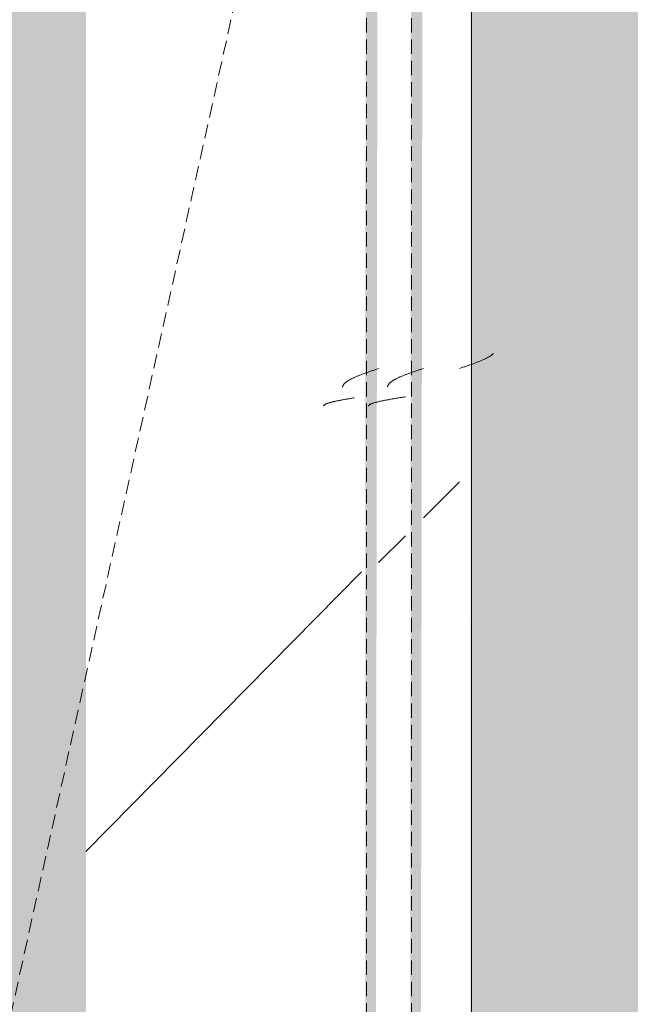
# Model space of a CAD drawing. Header units: millimetres. Extents: x 16156 to 91527, y 4646 to 113494.
# Tile 227 of 256: x 37956 to 38160, y 68525 to 68853. Entities that reach past the tile are written whole.
import ezdxf

# ---------------------------------------------------------------- set-up
doc = ezdxf.new("R2010")
doc.units = ezdxf.units.MM
doc.linetypes.add('ARC Demolished', pattern=[7.14375, 4.7625, -2.38125])
for name, color, linetype, lineweight in [('A--AR9__AlgVoorz', 1, 'Continuous', 9), ('A--L23__Vloeren', 3, 'Continuous', 9), ('A--L74__VasteSanitaireVoorz', 1, 'ARC Demolished', 9)]:
    doc.layers.add(name, color=color, linetype=linetype, lineweight=lineweight)
pattern_1 = [(135, (68430.44, -37933), (-212.132, -212.132), [])]
pattern_2 = [(135.439, (68430.44, -36779.26), (-212.1307, -208.9106), [])]

# ---------------------------------------------------------------- blocks, each defined once
blk = doc.blocks.new('FP_321-AB-Begane grond - slooptekening')
at = {"layer": 'A--L74__VasteSanitaireVoorz', "color": 240, "linetype": 'Continuous'}
for p, q in [((-311.57, 181.03), (-311.67, 181.13)), ((-311.57, 181.03), (-311.67, 181.13)), ((-311.48, 180.93), (-311.57, 181.03)), ((-311.48, 180.93), (-311.57, 181.03)), ((-311.38, 180.82), (-311.48, 180.93)), ((-311.38, 180.82), (-311.48, 180.93)), ((-311.28, 180.7), (-311.38, 180.82)), ((-311.28, 180.7), (-311.38, 180.82)), ((-311.18, 180.58), (-311.28, 180.7)), ((-311.18, 180.58), (-311.28, 180.7)), ((-311.08, 180.45), (-311.18, 180.58)), ((-311.08, 180.45), (-311.18, 180.58)), ((-310.98, 180.32), (-311.08, 180.45)), ((-310.98, 180.32), (-311.08, 180.45)), ((-310.89, 180.17), (-310.98, 180.32)), ((-310.89, 180.17), (-310.98, 180.32)), ((-310.79, 180.03), (-310.89, 180.17)), ((-310.79, 180.03), (-310.89, 180.17)), ((-310.69, 179.87), (-310.79, 180.03)), ((-310.69, 179.87), (-310.79, 180.03)), ((-310.59, 179.71), (-310.69, 179.87)), ((-310.59, 179.71), (-310.69, 179.87)), ((-310.49, 179.55), (-310.59, 179.71)), ((-310.49, 179.55), (-310.59, 179.71)), ((-310.4, 179.37), (-310.49, 179.55)), ((-310.4, 179.37), (-310.49, 179.55)), ((-310.3, 179.19), (-310.4, 179.37)), ((-310.3, 179.19), (-310.4, 179.37)), ((-310.2, 179.01), (-310.3, 179.19)), ((-310.2, 179.01), (-310.3, 179.19)), ((-310.1, 178.82), (-310.2, 179.01)), ((-310.1, 178.82), (-310.2, 179.01)), ((-310, 178.63), (-310.1, 178.82)), ((-310, 178.63), (-310.1, 178.82)), ((-309.9, 178.43), (-310, 178.63)), ((-309.9, 178.43), (-310, 178.63)), ((-309.81, 178.22), (-309.9, 178.43)), ((-309.81, 178.22), (-309.9, 178.43)), ((-309.71, 178.01), (-309.81, 178.22)), ((-309.71, 178.01), (-309.81, 178.22)), ((-309.61, 177.8), (-309.71, 178.01)), ((-309.61, 177.8), (-309.71, 178.01)), ((-309.51, 177.58), (-309.61, 177.8)), ((-309.51, 177.58), (-309.61, 177.8)), ((-309.41, 177.35), (-309.51, 177.58)), ((-309.41, 177.35), (-309.51, 177.58)), ((-309.32, 177.12), (-309.41, 177.35)), ((-309.32, 177.12), (-309.41, 177.35)), ((-309.22, 176.89), (-309.32, 177.12)), ((-309.22, 176.89), (-309.32, 177.12)), ((-309.12, 176.65), (-309.22, 176.89)), ((-309.12, 176.65), (-309.22, 176.89)), ((-309.02, 176.41), (-309.12, 176.65)), ((-309.02, 176.41), (-309.12, 176.65)), ((-308.92, 176.16), (-309.02, 176.41)), ((-308.92, 176.16), (-309.02, 176.41)), ((-308.82, 175.91), (-308.92, 176.16)), ((-308.82, 175.91), (-308.92, 176.16)), ((-308.73, 175.66), (-308.82, 175.91)), ((-308.73, 175.66), (-308.82, 175.91)), ((-308.63, 175.4), (-308.73, 175.66)), ((-308.63, 175.4), (-308.73, 175.66)), ((-308.53, 175.14), (-308.63, 175.4)), ((-308.53, 175.14), (-308.63, 175.4)), ((-308.43, 174.87), (-308.53, 175.14)), ((-308.43, 174.87), (-308.53, 175.14)), ((-308.33, 174.61), (-308.43, 174.87)), ((-308.33, 174.61), (-308.43, 174.87)), ((-308.24, 174.33), (-308.33, 174.61)), ((-308.24, 174.33), (-308.33, 174.61)), ((-308.14, 174.06), (-308.24, 174.33)), ((-308.14, 174.06), (-308.24, 174.33)), ((-308.04, 173.79), (-308.14, 174.06)), ((-308.04, 173.79), (-308.14, 174.06)), ((-307.94, 173.51), (-308.04, 173.79)), ((-307.94, 173.51), (-308.04, 173.79)), ((-307.84, 173.23), (-307.94, 173.51)), ((-307.84, 173.23), (-307.94, 173.51)), ((-307.74, 172.95), (-307.84, 173.23)), ((-307.74, 172.95), (-307.84, 173.23)), ((-307.65, 172.66), (-307.74, 172.95)), ((-307.65, 172.66), (-307.74, 172.95)), ((-307.55, 172.37), (-307.65, 172.66)), ((-307.55, 172.37), (-307.65, 172.66)), ((-307.45, 172.09), (-307.55, 172.37)), ((-307.45, 172.09), (-307.55, 172.37)), ((-307.35, 171.8), (-307.45, 172.09)), ((-307.35, 171.8), (-307.45, 172.09)), ((-307.25, 171.51), (-307.35, 171.8)), ((-307.25, 171.51), (-307.35, 171.8)), ((-307.16, 171.22), (-307.25, 171.51)), ((-307.16, 171.22), (-307.25, 171.51)), ((-307.06, 170.92), (-307.16, 171.22)), ((-307.06, 170.92), (-307.16, 171.22)), ((-306.96, 170.63), (-307.06, 170.92)), ((-306.96, 170.63), (-307.06, 170.92)), ((-306.86, 170.34), (-306.96, 170.63)), ((-306.86, 170.34), (-306.96, 170.63)), ((-306.76, 170.04), (-306.86, 170.34)), ((-306.76, 170.04), (-306.86, 170.34)), ((-306.66, 169.75), (-306.76, 170.04)), ((-306.66, 169.75), (-306.76, 170.04))]:
    blk.add_line(p, q, dxfattribs=at)
at = {"layer": 'A--L74__VasteSanitaireVoorz'}
blk.add_line((715, 173.75), (-695, 173.75), dxfattribs=at)
blk = doc.blocks.new('FP_322-AB-Begane grond - slooptekening')
at = {"layer": 'A--L74__VasteSanitaireVoorz', "color": 240, "linetype": 'Continuous'}
for p, q in [((-306.57, 157.46), (-306.66, 157.75)), ((-306.57, 157.46), (-306.66, 157.75)), ((-306.47, 157.16), (-306.57, 157.46)), ((-306.47, 157.16), (-306.57, 157.46)), ((-306.37, 156.87), (-306.47, 157.16)), ((-306.37, 156.87), (-306.47, 157.16)), ((-306.27, 156.58), (-306.37, 156.87)), ((-306.27, 156.58), (-306.37, 156.87)), ((-306.17, 156.28), (-306.27, 156.58)), ((-306.17, 156.28), (-306.27, 156.58)), ((-306.08, 155.99), (-306.17, 156.28)), ((-306.08, 155.99), (-306.17, 156.28)), ((-305.98, 155.7), (-306.08, 155.99)), ((-305.98, 155.7), (-306.08, 155.99)), ((-305.88, 155.41), (-305.98, 155.7)), ((-305.88, 155.41), (-305.98, 155.7)), ((-305.78, 155.13), (-305.88, 155.41)), ((-305.78, 155.13), (-305.88, 155.41)), ((-305.68, 154.84), (-305.78, 155.13)), ((-305.68, 154.84), (-305.78, 155.13)), ((-305.58, 154.55), (-305.68, 154.84)), ((-305.58, 154.55), (-305.68, 154.84)), ((-305.49, 154.27), (-305.58, 154.55)), ((-305.49, 154.27), (-305.58, 154.55)), ((-305.39, 153.99), (-305.49, 154.27)), ((-305.39, 153.99), (-305.49, 154.27)), ((-305.29, 153.71), (-305.39, 153.99)), ((-305.29, 153.71), (-305.39, 153.99)), ((-305.19, 153.44), (-305.29, 153.71)), ((-305.19, 153.44), (-305.29, 153.71)), ((-305.09, 153.17), (-305.19, 153.44)), ((-305.09, 153.17), (-305.19, 153.44)), ((-305, 152.89), (-305.09, 153.17)), ((-305, 152.89), (-305.09, 153.17)), ((-304.9, 152.63), (-305, 152.89)), ((-304.9, 152.63), (-305, 152.89)), ((-304.8, 152.36), (-304.9, 152.63)), ((-304.8, 152.36), (-304.9, 152.63)), ((-304.7, 152.1), (-304.8, 152.36)), ((-304.7, 152.1), (-304.8, 152.36)), ((-304.6, 151.84), (-304.7, 152.1)), ((-304.6, 151.84), (-304.7, 152.1)), ((-304.5, 151.59), (-304.6, 151.84)), ((-304.5, 151.59), (-304.6, 151.84)), ((-304.41, 151.34), (-304.5, 151.59)), ((-304.41, 151.34), (-304.5, 151.59)), ((-304.31, 151.09), (-304.41, 151.34)), ((-304.31, 151.09), (-304.41, 151.34)), ((-304.21, 150.85), (-304.31, 151.09)), ((-304.21, 150.85), (-304.31, 151.09)), ((-304.11, 150.61), (-304.21, 150.85)), ((-304.11, 150.61), (-304.21, 150.85)), ((-304.01, 150.38), (-304.11, 150.61)), ((-304.01, 150.38), (-304.11, 150.61)), ((-303.92, 150.15), (-304.01, 150.38)), ((-303.92, 150.15), (-304.01, 150.38)), ((-303.82, 149.92), (-303.92, 150.15)), ((-303.82, 149.92), (-303.92, 150.15)), ((-303.72, 149.7), (-303.82, 149.92)), ((-303.72, 149.7), (-303.82, 149.92)), ((-303.62, 149.49), (-303.72, 149.7)), ((-303.62, 149.49), (-303.72, 149.7)), ((-303.52, 149.28), (-303.62, 149.49)), ((-303.52, 149.28), (-303.62, 149.49)), ((-303.42, 149.07), (-303.52, 149.28)), ((-303.42, 149.07), (-303.52, 149.28)), ((-303.33, 148.87), (-303.42, 149.07)), ((-303.33, 148.87), (-303.42, 149.07)), ((-303.23, 148.68), (-303.33, 148.87)), ((-303.23, 148.68), (-303.33, 148.87)), ((-303.13, 148.49), (-303.23, 148.68)), ((-303.13, 148.49), (-303.23, 148.68)), ((-303.03, 148.31), (-303.13, 148.49)), ((-303.03, 148.31), (-303.13, 148.49)), ((-302.93, 148.13), (-303.03, 148.31)), ((-302.93, 148.13), (-303.03, 148.31)), ((-302.84, 147.95), (-302.93, 148.13)), ((-302.84, 147.95), (-302.93, 148.13)), ((-302.74, 147.79), (-302.84, 147.95)), ((-302.74, 147.79), (-302.84, 147.95)), ((-302.64, 147.63), (-302.74, 147.79)), ((-302.64, 147.63), (-302.74, 147.79)), ((-302.54, 147.47), (-302.64, 147.63)), ((-302.54, 147.47), (-302.64, 147.63)), ((-302.44, 147.33), (-302.54, 147.47)), ((-302.44, 147.33), (-302.54, 147.47)), ((-302.35, 147.18), (-302.44, 147.33)), ((-302.35, 147.18), (-302.44, 147.33)), ((-302.25, 147.05), (-302.35, 147.18)), ((-302.25, 147.05), (-302.35, 147.18)), ((-302.15, 146.92), (-302.25, 147.05)), ((-302.15, 146.92), (-302.25, 147.05)), ((-302.05, 146.8), (-302.15, 146.92)), ((-302.05, 146.8), (-302.15, 146.92)), ((-301.95, 146.68), (-302.05, 146.8)), ((-301.95, 146.68), (-302.05, 146.8)), ((-301.85, 146.57), (-301.95, 146.68)), ((-301.85, 146.57), (-301.95, 146.68)), ((-301.76, 146.47), (-301.85, 146.57)), ((-301.76, 146.47), (-301.85, 146.57)), ((-301.66, 146.37), (-301.76, 146.47)), ((-301.66, 146.37), (-301.76, 146.47)), ((-301.56, 146.29), (-301.66, 146.37)), ((-301.56, 146.29), (-301.66, 146.37)), ((-301.46, 146.2), (-301.56, 146.29)), ((-301.46, 146.2), (-301.56, 146.29)), ((-301.36, 146.13), (-301.46, 146.2)), ((-301.36, 146.13), (-301.46, 146.2)), ((-301.27, 146.06), (-301.36, 146.13)), ((-301.27, 146.06), (-301.36, 146.13)), ((-301.17, 146), (-301.27, 146.06)), ((-301.17, 146), (-301.27, 146.06)), ((-301.07, 145.95), (-301.17, 146)), ((-301.07, 145.95), (-301.17, 146)), ((-300.97, 145.9), (-301.07, 145.95)), ((-300.97, 145.9), (-301.07, 145.95)), ((-300.87, 145.86), (-300.97, 145.9)), ((-300.87, 145.86), (-300.97, 145.9)), ((-300.77, 145.83), (-300.87, 145.86)), ((-300.77, 145.83), (-300.87, 145.86)), ((-300.68, 145.8), (-300.77, 145.83)), ((-300.68, 145.8), (-300.77, 145.83)), ((-300.58, 145.78), (-300.68, 145.8)), ((-300.58, 145.78), (-300.68, 145.8)), ((-300.48, 145.77), (-300.58, 145.78)), ((-300.48, 145.77), (-300.58, 145.78))]:
    blk.add_line(p, q, dxfattribs=at)
at = {"layer": 'A--L74__VasteSanitaireVoorz'}
blk.add_line((-695, 153.75), (715, 153.75), dxfattribs=at)
blk = doc.blocks.new('FP_323-AB-Begane grond - slooptekening')
at = {"layer": 'A--L74__VasteSanitaireVoorz', "color": 240, "linetype": 'Continuous'}
for p, q in [((-297.17, 151.45), (-297.22, 151.75)), ((-297.17, 151.45), (-297.22, 151.75)), ((-297.12, 151.14), (-297.17, 151.45)), ((-297.12, 151.14), (-297.17, 151.45)), ((-297.08, 150.84), (-297.12, 151.14)), ((-297.08, 150.84), (-297.12, 151.14)), ((-297.03, 150.54), (-297.08, 150.84)), ((-297.03, 150.54), (-297.08, 150.84)), ((-296.98, 150.24), (-297.03, 150.54)), ((-296.98, 150.24), (-297.03, 150.54)), ((-296.93, 149.94), (-296.98, 150.24)), ((-296.93, 149.94), (-296.98, 150.24)), ((-296.88, 149.64), (-296.93, 149.94)), ((-296.88, 149.64), (-296.93, 149.94)), ((-296.83, 149.34), (-296.88, 149.64)), ((-296.83, 149.34), (-296.88, 149.64)), ((-296.78, 149.05), (-296.83, 149.34)), ((-296.78, 149.05), (-296.83, 149.34)), ((-296.73, 148.75), (-296.78, 149.05)), ((-296.73, 148.75), (-296.78, 149.05)), ((-296.68, 148.46), (-296.73, 148.75)), ((-296.68, 148.46), (-296.73, 148.75)), ((-296.63, 148.17), (-296.68, 148.46)), ((-296.63, 148.17), (-296.68, 148.46)), ((-296.58, 147.88), (-296.63, 148.17)), ((-296.58, 147.88), (-296.63, 148.17)), ((-296.54, 147.6), (-296.58, 147.88)), ((-296.54, 147.6), (-296.58, 147.88)), ((-296.49, 147.31), (-296.54, 147.6)), ((-296.49, 147.31), (-296.54, 147.6)), ((-296.44, 147.03), (-296.49, 147.31)), ((-296.44, 147.03), (-296.49, 147.31)), ((-296.39, 146.75), (-296.44, 147.03)), ((-296.39, 146.75), (-296.44, 147.03)), ((-296.34, 146.48), (-296.39, 146.75)), ((-296.34, 146.48), (-296.39, 146.75)), ((-296.29, 146.21), (-296.34, 146.48)), ((-296.29, 146.21), (-296.34, 146.48)), ((-296.24, 145.94), (-296.29, 146.21)), ((-296.24, 145.94), (-296.29, 146.21)), ((-296.19, 145.67), (-296.24, 145.94)), ((-296.19, 145.67), (-296.24, 145.94)), ((-296.14, 145.41), (-296.19, 145.67)), ((-296.14, 145.41), (-296.19, 145.67)), ((-296.09, 145.15), (-296.14, 145.41)), ((-296.09, 145.15), (-296.14, 145.41)), ((-296.04, 144.9), (-296.09, 145.15)), ((-296.04, 144.9), (-296.09, 145.15)), ((-296, 144.65), (-296.04, 144.9)), ((-296, 144.65), (-296.04, 144.9)), ((-295.95, 144.4), (-296, 144.65)), ((-295.95, 144.4), (-296, 144.65)), ((-295.9, 144.16), (-295.95, 144.4)), ((-295.9, 144.16), (-295.95, 144.4)), ((-295.85, 143.93), (-295.9, 144.16)), ((-295.85, 143.93), (-295.9, 144.16)), ((-295.8, 143.7), (-295.85, 143.93)), ((-295.8, 143.7), (-295.85, 143.93)), ((-295.75, 143.47), (-295.8, 143.7)), ((-295.75, 143.47), (-295.8, 143.7)), ((-295.7, 143.25), (-295.75, 143.47)), ((-295.7, 143.25), (-295.75, 143.47)), ((-295.65, 143.03), (-295.7, 143.25)), ((-295.65, 143.03), (-295.7, 143.25)), ((-295.6, 142.82), (-295.65, 143.03)), ((-295.6, 142.82), (-295.65, 143.03)), ((-295.55, 142.61), (-295.6, 142.82)), ((-295.55, 142.61), (-295.6, 142.82)), ((-295.5, 142.41), (-295.55, 142.61)), ((-295.5, 142.41), (-295.55, 142.61)), ((-295.46, 142.22), (-295.5, 142.41)), ((-295.46, 142.22), (-295.5, 142.41)), ((-295.41, 142.03), (-295.46, 142.22)), ((-295.41, 142.03), (-295.46, 142.22)), ((-295.36, 141.85), (-295.41, 142.03)), ((-295.36, 141.85), (-295.41, 142.03)), ((-295.31, 141.67), (-295.36, 141.85)), ((-295.31, 141.67), (-295.36, 141.85)), ((-295.26, 141.5), (-295.31, 141.67)), ((-295.26, 141.5), (-295.31, 141.67)), ((-295.21, 141.33), (-295.26, 141.5)), ((-295.21, 141.33), (-295.26, 141.5)), ((-295.16, 141.17), (-295.21, 141.33)), ((-295.16, 141.17), (-295.21, 141.33)), ((-295.11, 141.02), (-295.16, 141.17)), ((-295.11, 141.02), (-295.16, 141.17)), ((-295.06, 140.88), (-295.11, 141.02)), ((-295.06, 140.88), (-295.11, 141.02)), ((-295.01, 140.74), (-295.06, 140.88)), ((-295.01, 140.74), (-295.06, 140.88)), ((-294.96, 140.6), (-295.01, 140.74)), ((-294.96, 140.6), (-295.01, 140.74)), ((-294.92, 140.48), (-294.96, 140.6)), ((-294.92, 140.48), (-294.96, 140.6)), ((-294.87, 140.36), (-294.92, 140.48)), ((-294.87, 140.36), (-294.92, 140.48)), ((-294.82, 140.25), (-294.87, 140.36)), ((-294.82, 140.25), (-294.87, 140.36)), ((-294.77, 140.14), (-294.82, 140.25)), ((-294.77, 140.14), (-294.82, 140.25)), ((-294.72, 140.04), (-294.77, 140.14)), ((-294.72, 140.04), (-294.77, 140.14)), ((-294.67, 139.95), (-294.72, 140.04)), ((-294.67, 139.95), (-294.72, 140.04)), ((-294.62, 139.87), (-294.67, 139.95)), ((-294.62, 139.87), (-294.67, 139.95)), ((-294.57, 139.79), (-294.62, 139.87)), ((-294.57, 139.79), (-294.62, 139.87)), ((-294.52, 139.72), (-294.57, 139.79)), ((-294.52, 139.72), (-294.57, 139.79)), ((-294.47, 139.66), (-294.52, 139.72)), ((-294.47, 139.66), (-294.52, 139.72)), ((-294.42, 139.6), (-294.47, 139.66)), ((-294.42, 139.6), (-294.47, 139.66)), ((-294.38, 139.55), (-294.42, 139.6)), ((-294.38, 139.55), (-294.42, 139.6)), ((-294.33, 139.51), (-294.38, 139.55)), ((-294.33, 139.51), (-294.38, 139.55)), ((-294.28, 139.48), (-294.33, 139.51)), ((-294.28, 139.48), (-294.33, 139.51)), ((-294.23, 139.45), (-294.28, 139.48)), ((-294.23, 139.45), (-294.28, 139.48)), ((-294.18, 139.43), (-294.23, 139.45)), ((-294.18, 139.43), (-294.23, 139.45)), ((-294.13, 139.42), (-294.18, 139.43)), ((-294.13, 139.42), (-294.18, 139.43))]:
    blk.add_line(p, q, dxfattribs=at)
blk = doc.blocks.new('FP_324-AB-Begane grond - slooptekening')
at = {"layer": 'A--L74__VasteSanitaireVoorz', "color": 240, "linetype": 'Continuous'}
for p, q in [((-306.52, 142.46), (-306.62, 142.75)), ((-306.52, 142.46), (-306.62, 142.75)), ((-306.42, 142.16), (-306.52, 142.46)), ((-306.42, 142.16), (-306.52, 142.46)), ((-306.33, 141.87), (-306.42, 142.16)), ((-306.33, 141.87), (-306.42, 142.16)), ((-306.23, 141.58), (-306.33, 141.87)), ((-306.23, 141.58), (-306.33, 141.87)), ((-306.13, 141.28), (-306.23, 141.58)), ((-306.13, 141.28), (-306.23, 141.58)), ((-306.03, 140.99), (-306.13, 141.28)), ((-306.03, 140.99), (-306.13, 141.28)), ((-305.93, 140.7), (-306.03, 140.99)), ((-305.93, 140.7), (-306.03, 140.99)), ((-305.84, 140.41), (-305.93, 140.7)), ((-305.84, 140.41), (-305.93, 140.7)), ((-305.74, 140.13), (-305.84, 140.41)), ((-305.74, 140.13), (-305.84, 140.41)), ((-305.64, 139.84), (-305.74, 140.13)), ((-305.64, 139.84), (-305.74, 140.13)), ((-305.54, 139.55), (-305.64, 139.84)), ((-305.54, 139.55), (-305.64, 139.84)), ((-305.44, 139.27), (-305.54, 139.55)), ((-305.44, 139.27), (-305.54, 139.55)), ((-305.34, 138.99), (-305.44, 139.27)), ((-305.34, 138.99), (-305.44, 139.27)), ((-305.25, 138.71), (-305.34, 138.99)), ((-305.25, 138.71), (-305.34, 138.99)), ((-305.15, 138.44), (-305.25, 138.71)), ((-305.15, 138.44), (-305.25, 138.71)), ((-305.05, 138.17), (-305.15, 138.44)), ((-305.05, 138.17), (-305.15, 138.44)), ((-304.95, 137.89), (-305.05, 138.17)), ((-304.95, 137.89), (-305.05, 138.17)), ((-304.85, 137.63), (-304.95, 137.89)), ((-304.85, 137.63), (-304.95, 137.89)), ((-304.76, 137.36), (-304.85, 137.63)), ((-304.76, 137.36), (-304.85, 137.63)), ((-304.66, 137.1), (-304.76, 137.36)), ((-304.66, 137.1), (-304.76, 137.36)), ((-304.56, 136.84), (-304.66, 137.1)), ((-304.56, 136.84), (-304.66, 137.1)), ((-304.46, 136.59), (-304.56, 136.84)), ((-304.46, 136.59), (-304.56, 136.84)), ((-304.36, 136.34), (-304.46, 136.59)), ((-304.36, 136.34), (-304.46, 136.59)), ((-304.26, 136.09), (-304.36, 136.34)), ((-304.26, 136.09), (-304.36, 136.34)), ((-304.17, 135.85), (-304.26, 136.09)), ((-304.17, 135.85), (-304.26, 136.09)), ((-304.07, 135.61), (-304.17, 135.85)), ((-304.07, 135.61), (-304.17, 135.85)), ((-303.97, 135.38), (-304.07, 135.61)), ((-303.97, 135.38), (-304.07, 135.61)), ((-303.87, 135.15), (-303.97, 135.38)), ((-303.87, 135.15), (-303.97, 135.38)), ((-303.77, 134.92), (-303.87, 135.15)), ((-303.77, 134.92), (-303.87, 135.15)), ((-303.68, 134.7), (-303.77, 134.92)), ((-303.68, 134.7), (-303.77, 134.92)), ((-303.58, 134.49), (-303.68, 134.7)), ((-303.58, 134.49), (-303.68, 134.7)), ((-303.48, 134.28), (-303.58, 134.49)), ((-303.48, 134.28), (-303.58, 134.49)), ((-303.38, 134.07), (-303.48, 134.28)), ((-303.38, 134.07), (-303.48, 134.28)), ((-303.28, 133.87), (-303.38, 134.07)), ((-303.28, 133.87), (-303.38, 134.07)), ((-303.18, 133.68), (-303.28, 133.87)), ((-303.18, 133.68), (-303.28, 133.87)), ((-303.09, 133.49), (-303.18, 133.68)), ((-303.09, 133.49), (-303.18, 133.68)), ((-302.99, 133.31), (-303.09, 133.49)), ((-302.99, 133.31), (-303.09, 133.49)), ((-302.89, 133.13), (-302.99, 133.31)), ((-302.89, 133.13), (-302.99, 133.31)), ((-302.79, 132.95), (-302.89, 133.13)), ((-302.79, 132.95), (-302.89, 133.13)), ((-302.69, 132.79), (-302.79, 132.95)), ((-302.69, 132.79), (-302.79, 132.95)), ((-302.6, 132.63), (-302.69, 132.79)), ((-302.6, 132.63), (-302.69, 132.79)), ((-302.5, 132.47), (-302.6, 132.63)), ((-302.5, 132.47), (-302.6, 132.63)), ((-302.4, 132.33), (-302.5, 132.47)), ((-302.4, 132.33), (-302.5, 132.47)), ((-302.3, 132.18), (-302.4, 132.33)), ((-302.3, 132.18), (-302.4, 132.33)), ((-302.2, 132.05), (-302.3, 132.18)), ((-302.2, 132.05), (-302.3, 132.18)), ((-302.1, 131.92), (-302.2, 132.05)), ((-302.1, 131.92), (-302.2, 132.05)), ((-302.01, 131.8), (-302.1, 131.92)), ((-302.01, 131.8), (-302.1, 131.92)), ((-301.91, 131.68), (-302.01, 131.8)), ((-301.91, 131.68), (-302.01, 131.8)), ((-301.81, 131.57), (-301.91, 131.68)), ((-301.81, 131.57), (-301.91, 131.68)), ((-301.71, 131.47), (-301.81, 131.57)), ((-301.71, 131.47), (-301.81, 131.57)), ((-301.61, 131.37), (-301.71, 131.47)), ((-301.61, 131.37), (-301.71, 131.47)), ((-301.52, 131.29), (-301.61, 131.37)), ((-301.52, 131.29), (-301.61, 131.37)), ((-301.42, 131.2), (-301.52, 131.29)), ((-301.42, 131.2), (-301.52, 131.29)), ((-301.32, 131.13), (-301.42, 131.2)), ((-301.32, 131.13), (-301.42, 131.2)), ((-301.22, 131.06), (-301.32, 131.13)), ((-301.22, 131.06), (-301.32, 131.13)), ((-301.12, 131), (-301.22, 131.06)), ((-301.12, 131), (-301.22, 131.06)), ((-301.03, 130.95), (-301.12, 131)), ((-301.03, 130.95), (-301.12, 131)), ((-300.93, 130.9), (-301.03, 130.95)), ((-300.93, 130.9), (-301.03, 130.95)), ((-300.83, 130.86), (-300.93, 130.9)), ((-300.83, 130.86), (-300.93, 130.9)), ((-300.73, 130.83), (-300.83, 130.86)), ((-300.73, 130.83), (-300.83, 130.86)), ((-300.63, 130.8), (-300.73, 130.83)), ((-300.63, 130.8), (-300.73, 130.83)), ((-300.53, 130.78), (-300.63, 130.8)), ((-300.53, 130.78), (-300.63, 130.8)), ((-300.44, 130.77), (-300.53, 130.78)), ((-300.44, 130.77), (-300.53, 130.78))]:
    blk.add_line(p, q, dxfattribs=at)
at = {"layer": 'A--L74__VasteSanitaireVoorz'}
blk.add_line((-695, 138.75), (715, 138.75), dxfattribs=at)
blk = doc.blocks.new('FP_325-AB-Begane grond - slooptekening')
at = {"layer": 'A--L74__VasteSanitaireVoorz', "color": 240, "linetype": 'Continuous'}
for p, q in [((-296.82, 134.31), (-296.87, 134.61)), ((-296.82, 134.31), (-296.87, 134.61)), ((-296.77, 134.02), (-296.82, 134.31)), ((-296.77, 134.02), (-296.82, 134.31)), ((-296.72, 133.72), (-296.77, 134.02)), ((-296.72, 133.72), (-296.77, 134.02)), ((-296.67, 133.43), (-296.72, 133.72)), ((-296.67, 133.43), (-296.72, 133.72)), ((-296.62, 133.14), (-296.67, 133.43)), ((-296.62, 133.14), (-296.67, 133.43)), ((-296.57, 132.85), (-296.62, 133.14)), ((-296.57, 132.85), (-296.62, 133.14)), ((-296.52, 132.57), (-296.57, 132.85)), ((-296.52, 132.57), (-296.57, 132.85)), ((-296.47, 132.29), (-296.52, 132.57)), ((-296.47, 132.29), (-296.52, 132.57)), ((-296.42, 132.01), (-296.47, 132.29)), ((-296.42, 132.01), (-296.47, 132.29)), ((-296.38, 131.73), (-296.42, 132.01)), ((-296.38, 131.73), (-296.42, 132.01)), ((-296.33, 131.45), (-296.38, 131.73)), ((-296.33, 131.45), (-296.38, 131.73)), ((-296.28, 131.18), (-296.33, 131.45)), ((-296.28, 131.18), (-296.33, 131.45)), ((-296.23, 130.91), (-296.28, 131.18)), ((-296.23, 130.91), (-296.28, 131.18)), ((-296.18, 130.65), (-296.23, 130.91)), ((-296.18, 130.65), (-296.23, 130.91)), ((-296.13, 130.39), (-296.18, 130.65)), ((-296.13, 130.39), (-296.18, 130.65)), ((-296.08, 130.13), (-296.13, 130.39)), ((-296.08, 130.13), (-296.13, 130.39)), ((-296.03, 129.88), (-296.08, 130.13)), ((-296.03, 129.88), (-296.08, 130.13)), ((-295.98, 129.63), (-296.03, 129.88)), ((-295.98, 129.63), (-296.03, 129.88)), ((-295.93, 129.39), (-295.98, 129.63)), ((-295.93, 129.39), (-295.98, 129.63)), ((-295.89, 129.15), (-295.93, 129.39)), ((-295.89, 129.15), (-295.93, 129.39)), ((-295.84, 128.91), (-295.89, 129.15)), ((-295.84, 128.91), (-295.89, 129.15)), ((-295.79, 128.68), (-295.84, 128.91)), ((-295.79, 128.68), (-295.84, 128.91)), ((-295.74, 128.45), (-295.79, 128.68)), ((-295.74, 128.45), (-295.79, 128.68)), ((-295.69, 128.23), (-295.74, 128.45)), ((-295.69, 128.23), (-295.74, 128.45)), ((-295.64, 128.02), (-295.69, 128.23)), ((-295.64, 128.02), (-295.69, 128.23)), ((-295.59, 127.81), (-295.64, 128.02)), ((-295.59, 127.81), (-295.64, 128.02)), ((-295.54, 127.6), (-295.59, 127.81)), ((-295.54, 127.6), (-295.59, 127.81)), ((-295.49, 127.4), (-295.54, 127.6)), ((-295.49, 127.4), (-295.54, 127.6)), ((-295.44, 127.21), (-295.49, 127.4)), ((-295.44, 127.21), (-295.49, 127.4)), ((-295.4, 127.02), (-295.44, 127.21)), ((-295.4, 127.02), (-295.44, 127.21)), ((-295.35, 126.84), (-295.4, 127.02)), ((-295.35, 126.84), (-295.4, 127.02)), ((-295.3, 126.66), (-295.35, 126.84)), ((-295.3, 126.66), (-295.35, 126.84)), ((-295.25, 126.49), (-295.3, 126.66)), ((-295.25, 126.49), (-295.3, 126.66)), ((-295.2, 126.33), (-295.25, 126.49)), ((-295.2, 126.33), (-295.25, 126.49)), ((-295.15, 126.17), (-295.2, 126.33)), ((-295.15, 126.17), (-295.2, 126.33)), ((-295.1, 126.02), (-295.15, 126.17)), ((-295.1, 126.02), (-295.15, 126.17)), ((-295.05, 125.87), (-295.1, 126.02)), ((-295.05, 125.87), (-295.1, 126.02)), ((-295, 125.73), (-295.05, 125.87)), ((-295, 125.73), (-295.05, 125.87)), ((-294.95, 125.6), (-295, 125.73)), ((-294.95, 125.6), (-295, 125.73)), ((-294.91, 125.47), (-294.95, 125.6)), ((-294.91, 125.47), (-294.95, 125.6)), ((-294.86, 125.35), (-294.91, 125.47)), ((-294.86, 125.35), (-294.91, 125.47)), ((-294.81, 125.24), (-294.86, 125.35)), ((-294.81, 125.24), (-294.86, 125.35)), ((-294.76, 125.14), (-294.81, 125.24)), ((-294.76, 125.14), (-294.81, 125.24)), ((-294.71, 125.04), (-294.76, 125.14)), ((-294.71, 125.04), (-294.76, 125.14)), ((-294.66, 124.95), (-294.71, 125.04)), ((-294.66, 124.95), (-294.71, 125.04)), ((-294.61, 124.86), (-294.66, 124.95)), ((-294.61, 124.86), (-294.66, 124.95)), ((-294.56, 124.79), (-294.61, 124.86)), ((-294.56, 124.79), (-294.61, 124.86)), ((-294.51, 124.72), (-294.56, 124.79)), ((-294.51, 124.72), (-294.56, 124.79)), ((-294.46, 124.66), (-294.51, 124.72)), ((-294.46, 124.66), (-294.51, 124.72)), ((-294.42, 124.6), (-294.46, 124.66)), ((-294.42, 124.6), (-294.46, 124.66)), ((-294.37, 124.55), (-294.42, 124.6)), ((-294.37, 124.55), (-294.42, 124.6)), ((-294.32, 124.51), (-294.37, 124.55)), ((-294.32, 124.51), (-294.37, 124.55)), ((-294.27, 124.48), (-294.32, 124.51)), ((-294.27, 124.48), (-294.32, 124.51)), ((-294.22, 124.45), (-294.27, 124.48)), ((-294.22, 124.45), (-294.27, 124.48)), ((-294.17, 124.43), (-294.22, 124.45)), ((-294.17, 124.43), (-294.22, 124.45)), ((-294.12, 124.42), (-294.17, 124.43)), ((-294.12, 124.42), (-294.17, 124.43))]:
    blk.add_line(p, q, dxfattribs=at)
blk = doc.blocks.new('52_PF_FB_Gutter_rectangle - End Outlet - 1430mm_W_ x 300mm_L_ x 60mm_H_ x 160mm_Dia_ 2-V320-AB-Begane grond - slooptekening')
at = {"layer": 'A--L74__VasteSanitaireVoorz'}
h = blk.add_hatch(dxfattribs=at)
h.set_pattern_fill('FP_86', color=256, style=0, pattern_type=2)
h.set_pattern_definition(pattern_1)
h.paths.add_polyline_path([(715, 169.75), (-695, 169.75), (-695, 157.75), (715, 157.75)])
h = blk.add_hatch(dxfattribs=at)
h.set_pattern_fill('FP_86', color=256, style=0, pattern_type=2)
h.set_pattern_definition(pattern_1)
h.paths.add_polyline_path([(715, 169.75), (-695, 169.75), (-695, 157.75), (715, 157.75)])
at = {"layer": 'A--L74__VasteSanitaireVoorz', "linetype": 'Continuous'}
h = blk.add_hatch(dxfattribs=at)
h.set_pattern_fill('FP_86', color=256, style=0, pattern_type=2)
h.set_pattern_definition(pattern_1)
h.paths.add_polyline_path([(715, 151.75), (-695, 151.75), (-695, 142.75), (715, 142.75)])
h = blk.add_hatch(dxfattribs=at)
h.set_pattern_fill('FP_86', color=256, style=0, pattern_type=2)
h.set_pattern_definition(pattern_1)
h.paths.add_polyline_path([(715, 151.75), (-695, 151.75), (-695, 142.75), (715, 142.75)])
h = blk.add_hatch(dxfattribs=at)
h.set_pattern_fill('FP_87', color=256, style=0, pattern_type=2)
h.set_pattern_definition(pattern_2)
h.paths.add_polyline_path([(715, 137.1), (-695, 137.1), (-695, 45.2), (715, 45.2)])
h = blk.add_hatch(dxfattribs=at)
h.set_pattern_fill('FP_87', color=256, style=0, pattern_type=2)
h.set_pattern_definition(pattern_2)
h.paths.add_polyline_path([(715, 137.1), (-695, 137.1), (-695, 45.2), (715, 45.2)])
at = {"layer": 'A--L74__VasteSanitaireVoorz'}
blk.add_line((-695, 153.75), (0, 0), dxfattribs=at)
for name in ['FP_321-AB-Begane grond - slooptekening', 'FP_322-AB-Begane grond - slooptekening', 'FP_324-AB-Begane grond - slooptekening']:
    blk.add_blockref(name, (0, 0), dxfattribs=at)
at = {"layer": 'A--L74__VasteSanitaireVoorz', "linetype": 'Continuous'}
for name in ['FP_323-AB-Begane grond - slooptekening', 'FP_325-AB-Begane grond - slooptekening']:
    blk.add_blockref(name, (0, 0), dxfattribs=at)

msp = doc.modelspace()

# ---------------------------------------------------------------- hatches: boundary and pattern name
at = {"layer": 'A--AR9__AlgVoorz'}
h = msp.add_hatch(color=7, dxfattribs=at)
h.paths.add_polyline_path([(34992.21, 66090.94), (35035.69, 66090.94), (35035.69, 66103.44), (44949.11, 66103.44), (44949.11, 69721.44), (44914.25, 69721.44), (44914.25, 68707.44), (43114.25, 68707.44), (43114.25, 69721.44), (41917.26, 69725.44), (41917.26, 70221.44), (43114.25, 70224.13), (43114.25, 72321.44), (41917.26, 72325.44), (41917.26, 72821.44), (43114.25, 72829.12), (43114.25, 73543.44), (44914.25, 73543.44), (44914.25, 72821.44), (44949.11, 72821.44), (44946.01, 73925.94), (39384.05, 73925.94), (39384.05, 73938.44), (33209.25, 73938.44), (33209.25, 72383.44), (32470.07, 72383.44), (32470.07, 70583.44), (33209.25, 70583.44), (33209.25, 66383.44), (32470.07, 66383.44), (32470.07, 66090.94), (34835.58, 66090.94)])
h.paths.add_polyline_path([(37637.57, 66285.44), (35496.75, 66289.44), (35500.75, 66304.27), (35844.25, 66305.44), (35840.25, 69126.62), (35496.75, 69129.44), (35496.77, 69144.27), (38106.75, 69141.01), (38102.75, 69126.62), (37759.25, 69125.44), (37763.25, 66304.27), (38106.75, 66297.88), (38106.75, 66286.62), (37759.25, 66285.44)])
h.paths.add_polyline_path([(35828.25, 66305.44), (35824.38, 66305.44), (35828.25, 69125.44), (35844.11, 69125.44), (35840.25, 66305.44)])
h.paths.add_polyline_path([(38104.75, 66305.44), (38086.88, 66305.44), (38090.75, 69125.44), (38106.61, 69125.44), (38105.58, 66305.44)])
h.paths.add_polyline_path([(35497.28, 66305.44), (35496.88, 66305.44), (35500.75, 69125.44), (35516.61, 69125.44), (35512.75, 66305.44), (35497.92, 66305.44)])
h.paths.add_polyline_path([(38070.1, 66305.44), (37978.2, 66305.44), (37978.2, 69125.44), (38071.54, 69125.44), (38070.54, 66305.44)])
h.paths.add_polyline_path([(37759.78, 66305.44), (37759.38, 66305.44), (37763.25, 69125.44), (37779.11, 69125.44), (37775.25, 66305.44), (37760.42, 66305.44)])
h.paths.add_polyline_path([(38084.75, 66305.44), (38071.88, 66305.44), (38075.75, 69125.44), (38086.68, 69125.44), (38085.27, 66305.44)])
h.paths.add_polyline_path([(35517.02, 66305.44), (35516.82, 66305.44), (35518.75, 69125.44), (35531.61, 69125.44), (35527.75, 66305.44), (35517.33, 66305.44)])
h.paths.add_polyline_path([(35769.58, 66305.44), (35715.7, 66305.44), (35715.7, 69125.44), (35809.04, 69125.44), (35807.6, 66305.44)])
h.paths.add_polyline_path([(35822.25, 66305.44), (35809.38, 66305.44), (35813.25, 69125.44), (35824.18, 69125.44), (35822.77, 66305.44)])
h.paths.add_polyline_path([(37779.52, 66305.44), (37779.32, 66305.44), (37781.25, 69125.44), (37794.11, 69125.44), (37790.25, 66305.44), (37779.83, 66305.44)])
h.paths.add_polyline_path([(37871.06, 66305.44), (37794.46, 66305.44), (37795.9, 69125.44), (37887.79, 69125.44), (37887.79, 66305.44)])
h.paths.add_polyline_path([(35536.08, 66305.44), (35531.96, 66305.44), (35536.08, 69125.44), (35625.29, 69125.44), (35625.29, 66305.44)])
h.paths.add_polyline_path([(42495.26, 69741.44), (42497.26, 69741.44), (42495.26, 69743.44)])
h.paths.add_polyline_path([(42708.75, 69741.44), (43079.79, 69741.44), (43079.79, 70201.44), (42554.72, 70201.44), (42554.72, 69741.44)])
h.paths.add_polyline_path([(43095.26, 69741.44), (43097.26, 69741.44), (43095.26, 69743.44)])
h.paths.add_polyline_path([(42307.54, 69741.44), (42479.79, 69741.44), (42479.79, 70201.44), (41954.72, 70201.44), (41954.72, 69741.44), (42074.04, 69741.44)])
h.paths.add_polyline_path([(41937.26, 69741.44), (41939.26, 69743.44), (41937.26, 69993.95)])
h.paths.add_polyline_path([(44914.25, 70221.44), (44949.11, 70221.44), (44949.11, 72321.44), (44914.25, 72321.44), (44914.25, 70278.26)])
h.paths.add_polyline_path([(37759.25, 70683.44), (35496.75, 70687.44), (35500.75, 70702.27), (35844.25, 70703.44), (35840.25, 73524.62), (35496.75, 73527.44), (35500.75, 73542.27), (38106.75, 73539.44), (38102.75, 73524.62), (37759.25, 73523.44), (37763.25, 70702.27), (38106.75, 70699.44), (38102.75, 70684.62), (37759.26, 70684.62)])
h.paths.add_polyline_path([(35527.75, 70703.44), (35516.82, 70703.44), (35518.75, 73523.44), (35531.61, 73523.44), (35528.78, 70703.44)])
h.paths.add_polyline_path([(35512.75, 70703.44), (35496.88, 70703.44), (35500.75, 73523.44), (35516.61, 73523.44), (35513.78, 70703.44)])
h.paths.add_polyline_path([(35533.4, 70703.44), (35531.96, 70703.44), (35536.08, 73523.44), (35625.29, 73523.44), (35625.29, 70703.44), (35536.08, 70703.44)])
h.paths.add_polyline_path([(35715.7, 70703.44), (35715.7, 73523.44), (35809.04, 73523.44), (35807.6, 70703.44), (35769.58, 70703.44)])
h.paths.add_polyline_path([(37759.46, 70703.44), (37759.38, 70703.44), (37763.25, 73523.44), (37779.11, 73523.44), (37775.25, 70703.44), (37759.78, 70703.44)])
h.paths.add_polyline_path([(37781.25, 70703.44), (37779.32, 70703.44), (37781.25, 73523.44), (37794.11, 73523.44), (37790.25, 70703.44)])
h.paths.add_polyline_path([(37794.46, 70703.44), (37795.9, 73523.44), (37887.79, 73523.44), (37887.79, 70703.44), (37794.72, 70703.44)])
h.paths.add_polyline_path([(35809.78, 70703.44), (35809.38, 70703.44), (35813.25, 73523.44), (35824.18, 73523.44), (35822.25, 70703.44), (35810.42, 70703.44)])
h.paths.add_polyline_path([(38087.92, 70703.44), (38086.88, 70703.44), (38090.75, 73523.44), (38106.61, 73523.44), (38102.75, 70703.44), (38088.75, 70703.44)])
h.paths.add_polyline_path([(35824.78, 70703.44), (35824.38, 70707), (35828.25, 73523.44), (35844.11, 73523.44), (35840.25, 70703.44), (35825.42, 70703.44)])
h.paths.add_polyline_path([(38086.68, 70703.44), (38071.88, 70703.44), (38075.75, 73523.44), (38086.68, 73523.44), (38086.68, 70846.89)])
h.paths.add_polyline_path([(37978.2, 70703.44), (37978.2, 73523.44), (38071.54, 73523.44), (38070.1, 70703.44)])
h.paths.add_polyline_path([(41209.25, 71043.44), (40509.25, 71043.44), (40509.25, 73543.44), (41209.25, 73543.44), (41209.25, 71415.52)])
h.paths.add_polyline_path([(42774.53, 72341.44), (43079.79, 72341.44), (43079.79, 72801.44), (42554.72, 72801.44), (42554.72, 72341.44), (42734.16, 72341.44)])
h.paths.add_polyline_path([(42074.04, 72341.44), (42479.79, 72341.44), (42479.79, 72801.44), (41954.72, 72801.44), (41954.72, 72341.44)])
h.paths.add_polyline_path([(42537.26, 72341.44), (42539.26, 72343.44), (42537.26, 72552.77)])
h.paths.add_polyline_path([(43095.26, 72341.44), (43097.26, 72341.44), (43095.26, 72343.44)])
h.paths.add_polyline_path([(42495.26, 72341.44), (42497.26, 72341.44), (42495.26, 72343.44)])

# ---------------------------------------------------------------- linework, layer by layer
at = {"layer": 'A--L23__Vloeren'}
msp.add_line((38106.75, 69129.44), (38106.75, 66301.44), dxfattribs=at)

# ---------------------------------------------------------------- block references
at = {"layer": 'A--L74__VasteSanitaireVoorz', "rotation": 269.9999999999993}
msp.add_blockref('52_PF_FB_Gutter_rectangle - End Outlet - 1430mm_W_ x 300mm_L_ x 60mm_H_ x 160mm_Dia_ 2-V320-AB-Begane grond - slooptekening', (37933, 68430.44), dxfattribs=at)

doc.saveas('drawing.dxf')
